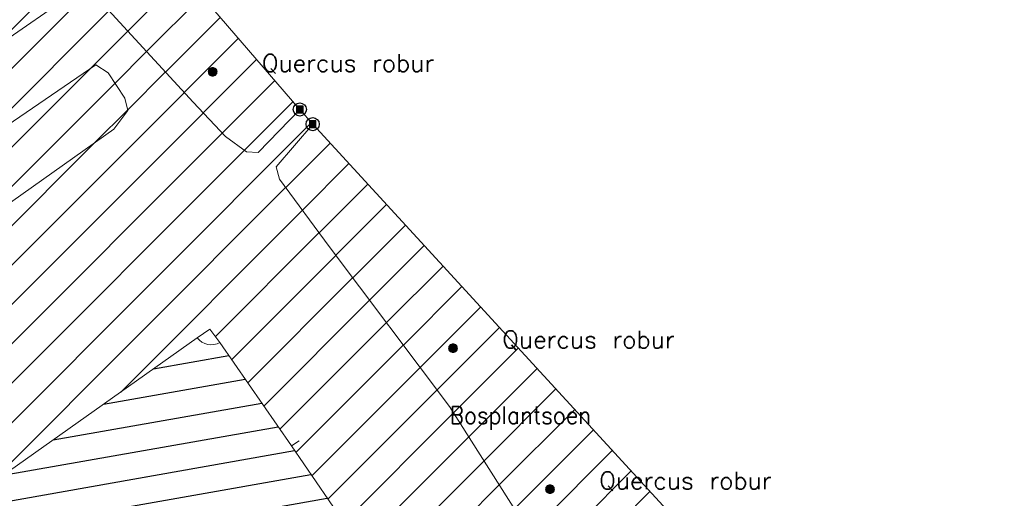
# Model space of a CAD drawing. Header units: metres. Extents: x 102852 to 107197, y 385458 to 392889.
# Tile 48 of 50: x 106936 to 106992, y 392719 to 392746. Entities that reach past the tile are written whole.
import ezdxf
from ezdxf.enums import TextEntityAlignment as Align

# ---------------------------------------------------------------- set-up
doc = ezdxf.new("R2010")
doc.units = ezdxf.units.M
doc.linetypes.add('KG-PERCEEL', pattern=[19, 5.5, -2, -2, 5.5, -2, -2])
for name, color, linetype, lineweight in [('0-BEPLANTING', 14, 'Continuous', 30), ('0-GRAS OM SPORTVELDEN', 2, 'Continuous', 30), ('0-GRAS SPORTVELDEN', 3, 'Continuous', 30), ('_alg-maatvoering', 7, 'Continuous', 0), ('B-WE-GR-STRUIK-G', 90, 'Continuous', 13), ('B-WE-IE-MEUBILAIR_WEGMEUBILAIR-S', 7, 'Continuous', 30), ('B-WE-KG-GRENS_PERCEEL-GV', 150, 'KG-PERCEEL', 13), ('B-WE-VW-MARKERING_LANGS_STREEP_DOORGETROKKEN-G', 7, 'Continuous', 13), ('Bomen', 84, 'Continuous', 0), ('Boomsoort', 10, 'Continuous', 0), ('N-WE-IE-TERREINAFSCHEIDING_KUNSTMATIG_HEKWERK-G', 6, 'Continuous', 0), ('X-XX-AL-VERWIJZING-S', 7, 'Continuous', 30)]:
    doc.layers.add(name, color=color, linetype=linetype, lineweight=lineweight)
doc.styles.add('NLCS-ISO', font='NLCS-ISO.ttf')
doc.styles.add('Style-STANDARD', font='STANDARD.shx')
doc.styles.add('Style-txt', font='txt.shx')
pattern_1 = [(44.99999999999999, (0, 0), (-1.122532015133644, 1.122532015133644), [])]

# ---------------------------------------------------------------- blocks, each defined once
blk = doc.blocks.new('kadata_3')
at = {"layer": 'B-WE-KG-GRENS_PERCEEL-GV'}
blk.add_3dface([(106826.084, 392669.005), (106946.81, 392753.143), (106922.864, 392780.471), (106802.244, 392696.909)], dxfattribs=at)
blk = doc.blocks.new('SIE-WEG_PAAL_VAST_8')
blk.add_hatch(color=256).paths.add_polyline_path([(-0.3745020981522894, -0.3737700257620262), (-0.3745020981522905, 0.373734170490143), (0.3730020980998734, 0.373734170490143), (0.3730020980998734, -0.3737700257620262)])
blk.add_circle((0.0004999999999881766, 1.195175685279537e-05), 0.75)
blk.add_3dface([(0.3730020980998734, 0.373734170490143), (-0.37450209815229, 0.373734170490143), (-0.37450209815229, -0.3737700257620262), (0.3730020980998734, -0.3737700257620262)])
at = {"style": 'NLCS-ISO'}
blk.add_attdef('TYPE', (0, 0), '', height=1.75, dxfattribs=at)
blk = doc.blocks.new('MPOLYGON_88')
at = {"layer": 'Bomen', "flags": 128}
for points in [[(106966.1083283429, 392719.4980902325), (106966.103524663, 392719.449317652), (106966.603524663, 392719.449317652)], [(106966.103524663, 392719.449317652), (106966.1083283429, 392719.4005450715), (106966.5987209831, 392719.4005450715)], [(106966.103524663, 392719.449317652), (106966.603524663, 392719.449317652), (106966.5987209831, 392719.4005450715)], [(106966.1225547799, 392719.5449885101), (106966.1083283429, 392719.4980902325), (106966.5987209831, 392719.4980902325)], [(106966.1083283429, 392719.4980902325), (106966.5987209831, 392719.4980902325), (106966.603524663, 392719.449317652)], [(106966.1083283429, 392719.4005450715), (106966.1225547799, 392719.3536467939), (106966.5844945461, 392719.3536467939)], [(106966.1083283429, 392719.4005450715), (106966.5987209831, 392719.4005450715), (106966.5844945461, 392719.3536467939)], [(106966.1456572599, 392719.5882102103), (106966.1225547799, 392719.5449885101), (106966.5844945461, 392719.5449885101)], [(106966.1225547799, 392719.5449885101), (106966.5844945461, 392719.5449885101), (106966.5987209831, 392719.4980902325)], [(106966.1225547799, 392719.3536467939), (106966.1456572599, 392719.3104250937), (106966.5613920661, 392719.3104250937)], [(106966.1225547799, 392719.3536467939), (106966.5844945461, 392719.3536467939), (106966.5613920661, 392719.3104250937)], [(106966.1767479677, 392719.6260943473), (106966.1456572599, 392719.5882102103), (106966.5613920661, 392719.5882102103)], [(106966.1456572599, 392719.5882102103), (106966.5613920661, 392719.5882102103), (106966.5844945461, 392719.5449885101)], [(106966.1456572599, 392719.3104250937), (106966.1767479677, 392719.2725409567), (106966.5303013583, 392719.2725409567)], [(106966.1456572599, 392719.3104250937), (106966.5613920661, 392719.3104250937), (106966.5303013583, 392719.2725409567)], [(106966.2146321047, 392719.657185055), (106966.1767479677, 392719.6260943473), (106966.5303013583, 392719.6260943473)], [(106966.1767479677, 392719.6260943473), (106966.5303013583, 392719.6260943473), (106966.5613920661, 392719.5882102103)], [(106966.1767479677, 392719.2725409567), (106966.2146321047, 392719.2414502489), (106966.4924172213, 392719.2414502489)], [(106966.1767479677, 392719.2725409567), (106966.5303013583, 392719.2725409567), (106966.4924172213, 392719.2414502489)], [(106966.2578538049, 392719.6802875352), (106966.2146321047, 392719.657185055), (106966.4924172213, 392719.657185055)], [(106966.2146321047, 392719.657185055), (106966.4924172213, 392719.657185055), (106966.5303013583, 392719.6260943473)], [(106966.2146321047, 392719.2414502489), (106966.2578538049, 392719.2183477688), (106966.4491955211, 392719.2183477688)], [(106966.2146321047, 392719.2414502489), (106966.4924172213, 392719.2414502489), (106966.4491955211, 392719.2183477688)], [(106966.3047520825, 392719.6945139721), (106966.2578538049, 392719.6802875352), (106966.4491955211, 392719.6802875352)], [(106966.2578538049, 392719.6802875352), (106966.4491955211, 392719.6802875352), (106966.4924172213, 392719.657185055)], [(106966.2578538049, 392719.2183477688), (106966.3047520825, 392719.2041213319), (106966.4022972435, 392719.2041213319)], [(106966.2578538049, 392719.2183477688), (106966.4491955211, 392719.2183477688), (106966.4022972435, 392719.2041213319)], [(106966.353524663, 392719.699317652), (106966.3047520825, 392719.6945139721), (106966.4022972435, 392719.6945139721)], [(106966.3047520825, 392719.6945139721), (106966.4022972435, 392719.6945139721), (106966.4491955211, 392719.6802875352)], [(106966.3047520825, 392719.2041213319), (106966.4022972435, 392719.2041213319), (106966.353524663, 392719.199317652)]]:
    blk.add_lwpolyline(points, close=True, dxfattribs=at)
at = {"layer": 'Bomen', "color": 74, "true_color": 0x55aa00, "flags": 128}
for points in [[(106966.103524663, 392719.449317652), (106966.1083283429, 392719.4980902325)], [(106966.1083283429, 392719.4005450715), (106966.103524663, 392719.449317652)], [(106966.1083283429, 392719.4980902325), (106966.1225547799, 392719.5449885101)], [(106966.1225547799, 392719.3536467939), (106966.1083283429, 392719.4005450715)], [(106966.1225547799, 392719.5449885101), (106966.1456572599, 392719.5882102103)], [(106966.1456572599, 392719.3104250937), (106966.1225547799, 392719.3536467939)], [(106966.1456572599, 392719.5882102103), (106966.1767479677, 392719.6260943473)], [(106966.1767479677, 392719.2725409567), (106966.1456572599, 392719.3104250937)], [(106966.1767479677, 392719.6260943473), (106966.2146321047, 392719.657185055)], [(106966.2146321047, 392719.2414502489), (106966.1767479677, 392719.2725409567)], [(106966.2146321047, 392719.657185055), (106966.2578538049, 392719.6802875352)], [(106966.2578538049, 392719.2183477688), (106966.2146321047, 392719.2414502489)], [(106966.2578538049, 392719.6802875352), (106966.3047520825, 392719.6945139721)], [(106966.3047520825, 392719.2041213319), (106966.2578538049, 392719.2183477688)], [(106966.3047520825, 392719.6945139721), (106966.353524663, 392719.699317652)], [(106966.353524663, 392719.199317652), (106966.3047520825, 392719.2041213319)], [(106966.353524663, 392719.699317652), (106966.4022972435, 392719.6945139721)], [(106966.4022972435, 392719.2041213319), (106966.353524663, 392719.199317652)], [(106966.4022972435, 392719.6945139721), (106966.4491955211, 392719.6802875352)], [(106966.4491955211, 392719.2183477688), (106966.4022972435, 392719.2041213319)], [(106966.4491955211, 392719.6802875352), (106966.4924172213, 392719.657185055)], [(106966.4924172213, 392719.2414502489), (106966.4491955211, 392719.2183477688)], [(106966.4924172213, 392719.657185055), (106966.5303013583, 392719.6260943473)], [(106966.5303013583, 392719.2725409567), (106966.4924172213, 392719.2414502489)], [(106966.5303013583, 392719.6260943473), (106966.5613920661, 392719.5882102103)], [(106966.5613920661, 392719.3104250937), (106966.5303013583, 392719.2725409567)], [(106966.5613920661, 392719.5882102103), (106966.5844945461, 392719.5449885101)], [(106966.5844945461, 392719.3536467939), (106966.5613920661, 392719.3104250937)], [(106966.5844945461, 392719.5449885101), (106966.5987209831, 392719.4980902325)], [(106966.5987209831, 392719.4005450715), (106966.5844945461, 392719.3536467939)], [(106966.5987209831, 392719.4980902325), (106966.603524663, 392719.449317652)], [(106966.603524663, 392719.449317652), (106966.5987209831, 392719.4005450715)]]:
    blk.add_lwpolyline(points, dxfattribs=at)
at = {"layer": 'Bomen'}
for points in [[(106966.1083283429, 392719.4980902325), (106966.103524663, 392719.449317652), (106966.603524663, 392719.449317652)], [(106966.1225547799, 392719.5449885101), (106966.1083283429, 392719.4980902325), (106966.5987209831, 392719.4980902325)], [(106966.1083283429, 392719.4980902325), (106966.5987209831, 392719.4980902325), (106966.603524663, 392719.449317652)], [(106966.1456572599, 392719.5882102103), (106966.1225547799, 392719.5449885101), (106966.5844945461, 392719.5449885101)], [(106966.1225547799, 392719.5449885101), (106966.5844945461, 392719.5449885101), (106966.5987209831, 392719.4980902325)], [(106966.1767479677, 392719.6260943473), (106966.1456572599, 392719.5882102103), (106966.5613920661, 392719.5882102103)], [(106966.1456572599, 392719.5882102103), (106966.5613920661, 392719.5882102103), (106966.5844945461, 392719.5449885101)], [(106966.2146321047, 392719.657185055), (106966.1767479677, 392719.6260943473), (106966.5303013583, 392719.6260943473)], [(106966.1767479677, 392719.6260943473), (106966.5303013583, 392719.6260943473), (106966.5613920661, 392719.5882102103)], [(106966.2578538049, 392719.6802875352), (106966.2146321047, 392719.657185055), (106966.4924172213, 392719.657185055)], [(106966.2146321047, 392719.657185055), (106966.4924172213, 392719.657185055), (106966.5303013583, 392719.6260943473)], [(106966.3047520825, 392719.6945139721), (106966.2578538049, 392719.6802875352), (106966.4491955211, 392719.6802875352)], [(106966.2578538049, 392719.6802875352), (106966.4491955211, 392719.6802875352), (106966.4924172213, 392719.657185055)], [(106966.353524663, 392719.699317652), (106966.3047520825, 392719.6945139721), (106966.4022972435, 392719.6945139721)], [(106966.3047520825, 392719.6945139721), (106966.4022972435, 392719.6945139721), (106966.4491955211, 392719.6802875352)]]:
    blk.add_solid(points, dxfattribs=at)
at = {"layer": 'Bomen', "extrusion": (0, 0, -1)}
for points in [[(-106966.103524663, 392719.449317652), (-106966.1083283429, 392719.4005450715), (-106966.5987209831, 392719.4005450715)], [(-106966.103524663, 392719.449317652), (-106966.603524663, 392719.449317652), (-106966.5987209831, 392719.4005450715)], [(-106966.1083283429, 392719.4005450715), (-106966.1225547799, 392719.3536467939), (-106966.5844945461, 392719.3536467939)], [(-106966.1083283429, 392719.4005450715), (-106966.5987209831, 392719.4005450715), (-106966.5844945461, 392719.3536467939)], [(-106966.1225547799, 392719.3536467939), (-106966.1456572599, 392719.3104250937), (-106966.5613920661, 392719.3104250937)], [(-106966.1225547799, 392719.3536467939), (-106966.5844945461, 392719.3536467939), (-106966.5613920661, 392719.3104250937)], [(-106966.1456572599, 392719.3104250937), (-106966.1767479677, 392719.2725409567), (-106966.5303013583, 392719.2725409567)], [(-106966.1456572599, 392719.3104250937), (-106966.5613920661, 392719.3104250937), (-106966.5303013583, 392719.2725409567)], [(-106966.1767479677, 392719.2725409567), (-106966.2146321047, 392719.2414502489), (-106966.4924172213, 392719.2414502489)], [(-106966.1767479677, 392719.2725409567), (-106966.5303013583, 392719.2725409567), (-106966.4924172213, 392719.2414502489)], [(-106966.2146321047, 392719.2414502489), (-106966.2578538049, 392719.2183477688), (-106966.4491955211, 392719.2183477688)], [(-106966.2146321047, 392719.2414502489), (-106966.4924172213, 392719.2414502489), (-106966.4491955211, 392719.2183477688)], [(-106966.2578538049, 392719.2183477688), (-106966.3047520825, 392719.2041213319), (-106966.4022972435, 392719.2041213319)], [(-106966.2578538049, 392719.2183477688), (-106966.4491955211, 392719.2183477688), (-106966.4022972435, 392719.2041213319)], [(-106966.3047520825, 392719.2041213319), (-106966.4022972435, 392719.2041213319), (-106966.353524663, 392719.199317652)]]:
    blk.add_solid(points, dxfattribs=at)
blk = doc.blocks.new('MPOLYGON_175')
at = {"layer": 'Bomen', "flags": 128}
for points in [[(106960.6049252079, 392727.6416052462), (106960.5818227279, 392727.5983835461), (106961.0437624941, 392727.5983835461)], [(106960.6360159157, 392727.6794893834), (106960.6049252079, 392727.6416052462), (106961.0206600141, 392727.6416052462)], [(106960.6049252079, 392727.6416052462), (106961.0206600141, 392727.6416052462), (106961.0437624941, 392727.5983835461)], [(106960.6739000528, 392727.7105800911), (106960.6360159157, 392727.6794893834), (106960.9895693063, 392727.6794893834)], [(106960.6360159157, 392727.6794893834), (106960.9895693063, 392727.6794893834), (106961.0206600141, 392727.6416052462)], [(106960.7171217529, 392727.7336825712), (106960.6739000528, 392727.7105800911), (106960.9516851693, 392727.7105800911)], [(106960.6739000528, 392727.7105800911), (106960.9516851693, 392727.7105800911), (106960.9895693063, 392727.6794893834)], [(106960.7640200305, 392727.7479090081), (106960.7171217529, 392727.7336825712), (106960.9084634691, 392727.7336825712)], [(106960.7171217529, 392727.7336825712), (106960.9084634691, 392727.7336825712), (106960.9516851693, 392727.7105800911)], [(106960.812792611, 392727.7527126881), (106960.7640200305, 392727.7479090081), (106960.8615651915, 392727.7479090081)], [(106960.7640200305, 392727.7479090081), (106960.8615651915, 392727.7479090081), (106960.9084634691, 392727.7336825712)], [(106960.5675962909, 392727.5514852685), (106960.562792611, 392727.5027126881), (106961.062792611, 392727.5027126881)], [(106960.562792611, 392727.5027126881), (106960.5675962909, 392727.4539401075), (106961.0579889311, 392727.4539401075)], [(106960.562792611, 392727.5027126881), (106961.062792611, 392727.5027126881), (106961.0579889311, 392727.4539401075)], [(106960.5818227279, 392727.5983835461), (106960.5675962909, 392727.5514852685), (106961.0579889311, 392727.5514852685)], [(106960.5675962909, 392727.5514852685), (106961.0579889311, 392727.5514852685), (106961.062792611, 392727.5027126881)], [(106960.5675962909, 392727.4539401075), (106960.5818227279, 392727.4070418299), (106961.0437624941, 392727.4070418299)], [(106960.5675962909, 392727.4539401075), (106961.0579889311, 392727.4539401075), (106961.0437624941, 392727.4070418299)], [(106960.5818227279, 392727.5983835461), (106961.0437624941, 392727.5983835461), (106961.0579889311, 392727.5514852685)], [(106960.5818227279, 392727.4070418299), (106960.6049252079, 392727.3638201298), (106961.0206600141, 392727.3638201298)], [(106960.5818227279, 392727.4070418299), (106961.0437624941, 392727.4070418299), (106961.0206600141, 392727.3638201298)], [(106960.6049252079, 392727.3638201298), (106960.6360159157, 392727.3259359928), (106960.9895693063, 392727.3259359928)], [(106960.6049252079, 392727.3638201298), (106961.0206600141, 392727.3638201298), (106960.9895693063, 392727.3259359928)], [(106960.6360159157, 392727.3259359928), (106960.6739000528, 392727.294845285), (106960.9516851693, 392727.294845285)], [(106960.6360159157, 392727.3259359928), (106960.9895693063, 392727.3259359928), (106960.9516851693, 392727.294845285)], [(106960.6739000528, 392727.294845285), (106960.7171217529, 392727.2717428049), (106960.9084634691, 392727.2717428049)], [(106960.6739000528, 392727.294845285), (106960.9516851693, 392727.294845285), (106960.9084634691, 392727.2717428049)], [(106960.7171217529, 392727.2717428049), (106960.7640200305, 392727.2575163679), (106960.8615651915, 392727.2575163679)], [(106960.7171217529, 392727.2717428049), (106960.9084634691, 392727.2717428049), (106960.8615651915, 392727.2575163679)], [(106960.7640200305, 392727.2575163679), (106960.8615651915, 392727.2575163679), (106960.812792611, 392727.2527126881)]]:
    blk.add_lwpolyline(points, close=True, dxfattribs=at)
at = {"layer": 'Bomen', "color": 74, "true_color": 0x55aa00, "flags": 128}
for points in [[(106960.5818227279, 392727.5983835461), (106960.6049252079, 392727.6416052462)], [(106960.6049252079, 392727.6416052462), (106960.6360159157, 392727.6794893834)], [(106960.6360159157, 392727.6794893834), (106960.6739000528, 392727.7105800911)], [(106960.6739000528, 392727.7105800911), (106960.7171217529, 392727.7336825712)], [(106960.7171217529, 392727.7336825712), (106960.7640200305, 392727.7479090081)], [(106960.7640200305, 392727.7479090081), (106960.812792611, 392727.7527126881)], [(106960.812792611, 392727.7527126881), (106960.8615651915, 392727.7479090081)], [(106960.8615651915, 392727.7479090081), (106960.9084634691, 392727.7336825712)], [(106960.9084634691, 392727.7336825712), (106960.9516851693, 392727.7105800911)], [(106960.9516851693, 392727.7105800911), (106960.9895693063, 392727.6794893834)], [(106960.9895693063, 392727.6794893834), (106961.0206600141, 392727.6416052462)], [(106961.0206600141, 392727.6416052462), (106961.0437624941, 392727.5983835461)], [(106960.562792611, 392727.5027126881), (106960.5675962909, 392727.5514852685)], [(106960.5675962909, 392727.4539401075), (106960.562792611, 392727.5027126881)], [(106960.5675962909, 392727.5514852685), (106960.5818227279, 392727.5983835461)], [(106960.5818227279, 392727.4070418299), (106960.5675962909, 392727.4539401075)], [(106960.6049252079, 392727.3638201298), (106960.5818227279, 392727.4070418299)], [(106960.6360159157, 392727.3259359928), (106960.6049252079, 392727.3638201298)], [(106960.6739000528, 392727.294845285), (106960.6360159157, 392727.3259359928)], [(106960.7171217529, 392727.2717428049), (106960.6739000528, 392727.294845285)], [(106960.7640200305, 392727.2575163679), (106960.7171217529, 392727.2717428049)], [(106960.812792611, 392727.2527126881), (106960.7640200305, 392727.2575163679)], [(106960.8615651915, 392727.2575163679), (106960.812792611, 392727.2527126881)], [(106960.9084634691, 392727.2717428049), (106960.8615651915, 392727.2575163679)], [(106960.9516851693, 392727.294845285), (106960.9084634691, 392727.2717428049)], [(106960.9895693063, 392727.3259359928), (106960.9516851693, 392727.294845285)], [(106961.0206600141, 392727.3638201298), (106960.9895693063, 392727.3259359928)], [(106961.0437624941, 392727.4070418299), (106961.0206600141, 392727.3638201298)], [(106961.0437624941, 392727.5983835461), (106961.0579889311, 392727.5514852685)], [(106961.0579889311, 392727.4539401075), (106961.0437624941, 392727.4070418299)], [(106961.0579889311, 392727.5514852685), (106961.062792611, 392727.5027126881)], [(106961.062792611, 392727.5027126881), (106961.0579889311, 392727.4539401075)]]:
    blk.add_lwpolyline(points, dxfattribs=at)
at = {"layer": 'Bomen'}
for points in [[(106960.6049252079, 392727.6416052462), (106960.5818227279, 392727.5983835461), (106961.0437624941, 392727.5983835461)], [(106960.6360159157, 392727.6794893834), (106960.6049252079, 392727.6416052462), (106961.0206600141, 392727.6416052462)], [(106960.6049252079, 392727.6416052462), (106961.0206600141, 392727.6416052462), (106961.0437624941, 392727.5983835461)], [(106960.6739000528, 392727.7105800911), (106960.6360159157, 392727.6794893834), (106960.9895693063, 392727.6794893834)], [(106960.6360159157, 392727.6794893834), (106960.9895693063, 392727.6794893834), (106961.0206600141, 392727.6416052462)], [(106960.7171217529, 392727.7336825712), (106960.6739000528, 392727.7105800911), (106960.9516851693, 392727.7105800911)], [(106960.6739000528, 392727.7105800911), (106960.9516851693, 392727.7105800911), (106960.9895693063, 392727.6794893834)], [(106960.7640200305, 392727.7479090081), (106960.7171217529, 392727.7336825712), (106960.9084634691, 392727.7336825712)], [(106960.7171217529, 392727.7336825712), (106960.9084634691, 392727.7336825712), (106960.9516851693, 392727.7105800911)], [(106960.812792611, 392727.7527126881), (106960.7640200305, 392727.7479090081), (106960.8615651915, 392727.7479090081)], [(106960.7640200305, 392727.7479090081), (106960.8615651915, 392727.7479090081), (106960.9084634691, 392727.7336825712)], [(106960.5675962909, 392727.5514852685), (106960.562792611, 392727.5027126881), (106961.062792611, 392727.5027126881)], [(106960.5818227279, 392727.5983835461), (106960.5675962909, 392727.5514852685), (106961.0579889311, 392727.5514852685)], [(106960.5675962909, 392727.5514852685), (106961.0579889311, 392727.5514852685), (106961.062792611, 392727.5027126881)], [(106960.5818227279, 392727.5983835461), (106961.0437624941, 392727.5983835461), (106961.0579889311, 392727.5514852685)]]:
    blk.add_solid(points, dxfattribs=at)
at = {"layer": 'Bomen', "extrusion": (0, 0, -1)}
for points in [[(-106960.562792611, 392727.5027126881), (-106960.5675962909, 392727.4539401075), (-106961.0579889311, 392727.4539401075)], [(-106960.562792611, 392727.5027126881), (-106961.062792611, 392727.5027126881), (-106961.0579889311, 392727.4539401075)], [(-106960.5675962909, 392727.4539401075), (-106960.5818227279, 392727.4070418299), (-106961.0437624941, 392727.4070418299)], [(-106960.5675962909, 392727.4539401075), (-106961.0579889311, 392727.4539401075), (-106961.0437624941, 392727.4070418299)], [(-106960.5818227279, 392727.4070418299), (-106960.6049252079, 392727.3638201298), (-106961.0206600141, 392727.3638201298)], [(-106960.5818227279, 392727.4070418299), (-106961.0437624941, 392727.4070418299), (-106961.0206600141, 392727.3638201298)], [(-106960.6049252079, 392727.3638201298), (-106960.6360159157, 392727.3259359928), (-106960.9895693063, 392727.3259359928)], [(-106960.6049252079, 392727.3638201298), (-106961.0206600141, 392727.3638201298), (-106960.9895693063, 392727.3259359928)], [(-106960.6360159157, 392727.3259359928), (-106960.6739000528, 392727.294845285), (-106960.9516851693, 392727.294845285)], [(-106960.6360159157, 392727.3259359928), (-106960.9895693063, 392727.3259359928), (-106960.9516851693, 392727.294845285)], [(-106960.6739000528, 392727.294845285), (-106960.7171217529, 392727.2717428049), (-106960.9084634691, 392727.2717428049)], [(-106960.6739000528, 392727.294845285), (-106960.9516851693, 392727.294845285), (-106960.9084634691, 392727.2717428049)], [(-106960.7171217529, 392727.2717428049), (-106960.7640200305, 392727.2575163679), (-106960.8615651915, 392727.2575163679)], [(-106960.7171217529, 392727.2717428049), (-106960.9084634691, 392727.2717428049), (-106960.8615651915, 392727.2575163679)], [(-106960.7640200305, 392727.2575163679), (-106960.8615651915, 392727.2575163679), (-106960.812792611, 392727.2527126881)]]:
    blk.add_solid(points, dxfattribs=at)
blk = doc.blocks.new('MPOLYGON_176')
at = {"layer": 'Bomen', "flags": 128}
for points in [[(106946.8449078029, 392743.3908304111), (106946.8306813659, 392743.3439321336), (106947.3210740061, 392743.3439321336)], [(106946.8680102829, 392743.4340521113), (106946.8449078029, 392743.3908304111), (106947.3068475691, 392743.3908304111)], [(106946.8449078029, 392743.3908304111), (106947.3068475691, 392743.3908304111), (106947.3210740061, 392743.3439321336)], [(106946.8991009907, 392743.4719362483), (106946.8680102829, 392743.4340521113), (106947.2837450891, 392743.4340521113)], [(106946.8680102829, 392743.4340521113), (106947.2837450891, 392743.4340521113), (106947.3068475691, 392743.3908304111)], [(106946.9369851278, 392743.5030269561), (106946.8991009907, 392743.4719362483), (106947.2526543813, 392743.4719362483)], [(106946.8991009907, 392743.4719362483), (106947.2526543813, 392743.4719362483), (106947.2837450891, 392743.4340521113)], [(106946.9802068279, 392743.5261294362), (106946.9369851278, 392743.5030269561), (106947.2147702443, 392743.5030269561)], [(106946.9369851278, 392743.5030269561), (106947.2147702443, 392743.5030269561), (106947.2526543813, 392743.4719362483)], [(106947.0271051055, 392743.5403558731), (106946.9802068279, 392743.5261294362), (106947.1715485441, 392743.5261294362)], [(106946.9802068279, 392743.5261294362), (106947.1715485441, 392743.5261294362), (106947.2147702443, 392743.5030269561)], [(106947.075877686, 392743.545159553), (106947.0271051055, 392743.5403558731), (106947.1246502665, 392743.5403558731)], [(106947.0271051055, 392743.5403558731), (106947.1246502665, 392743.5403558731), (106947.1715485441, 392743.5261294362)], [(106946.8306813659, 392743.3439321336), (106946.825877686, 392743.295159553), (106947.325877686, 392743.295159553)], [(106946.825877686, 392743.295159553), (106946.8306813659, 392743.2463869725), (106947.3210740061, 392743.2463869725)], [(106946.825877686, 392743.295159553), (106947.325877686, 392743.295159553), (106947.3210740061, 392743.2463869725)], [(106946.8306813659, 392743.3439321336), (106947.3210740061, 392743.3439321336), (106947.325877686, 392743.295159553)], [(106946.8306813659, 392743.2463869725), (106946.8449078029, 392743.1994886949), (106947.3068475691, 392743.1994886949)], [(106946.8306813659, 392743.2463869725), (106947.3210740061, 392743.2463869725), (106947.3068475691, 392743.1994886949)], [(106946.8449078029, 392743.1994886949), (106946.8680102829, 392743.1562669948), (106947.2837450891, 392743.1562669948)], [(106946.8449078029, 392743.1994886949), (106947.3068475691, 392743.1994886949), (106947.2837450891, 392743.1562669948)], [(106946.8680102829, 392743.1562669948), (106946.8991009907, 392743.1183828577), (106947.2526543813, 392743.1183828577)], [(106946.8680102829, 392743.1562669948), (106947.2837450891, 392743.1562669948), (106947.2526543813, 392743.1183828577)], [(106946.8991009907, 392743.1183828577), (106946.9369851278, 392743.08729215), (106947.2147702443, 392743.08729215)], [(106946.8991009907, 392743.1183828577), (106947.2526543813, 392743.1183828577), (106947.2147702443, 392743.08729215)], [(106946.9369851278, 392743.08729215), (106946.9802068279, 392743.0641896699), (106947.1715485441, 392743.0641896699)], [(106946.9369851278, 392743.08729215), (106947.2147702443, 392743.08729215), (106947.1715485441, 392743.0641896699)], [(106946.9802068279, 392743.0641896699), (106947.0271051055, 392743.0499632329), (106947.1246502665, 392743.0499632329)], [(106946.9802068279, 392743.0641896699), (106947.1715485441, 392743.0641896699), (106947.1246502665, 392743.0499632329)], [(106947.0271051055, 392743.0499632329), (106947.1246502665, 392743.0499632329), (106947.075877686, 392743.045159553)]]:
    blk.add_lwpolyline(points, close=True, dxfattribs=at)
at = {"layer": 'Bomen', "color": 74, "true_color": 0x55aa00, "flags": 128}
for points in [[(106946.8306813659, 392743.3439321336), (106946.8449078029, 392743.3908304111)], [(106946.8449078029, 392743.3908304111), (106946.8680102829, 392743.4340521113)], [(106946.8680102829, 392743.4340521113), (106946.8991009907, 392743.4719362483)], [(106946.8991009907, 392743.4719362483), (106946.9369851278, 392743.5030269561)], [(106946.9369851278, 392743.5030269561), (106946.9802068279, 392743.5261294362)], [(106946.9802068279, 392743.5261294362), (106947.0271051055, 392743.5403558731)], [(106947.0271051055, 392743.5403558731), (106947.075877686, 392743.545159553)], [(106947.075877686, 392743.545159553), (106947.1246502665, 392743.5403558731)], [(106947.1246502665, 392743.5403558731), (106947.1715485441, 392743.5261294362)], [(106947.1715485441, 392743.5261294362), (106947.2147702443, 392743.5030269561)], [(106947.2147702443, 392743.5030269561), (106947.2526543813, 392743.4719362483)], [(106947.2526543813, 392743.4719362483), (106947.2837450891, 392743.4340521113)], [(106947.2837450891, 392743.4340521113), (106947.3068475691, 392743.3908304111)], [(106947.3068475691, 392743.3908304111), (106947.3210740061, 392743.3439321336)], [(106946.825877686, 392743.295159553), (106946.8306813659, 392743.3439321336)], [(106946.8306813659, 392743.2463869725), (106946.825877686, 392743.295159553)], [(106946.8449078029, 392743.1994886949), (106946.8306813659, 392743.2463869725)], [(106946.8680102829, 392743.1562669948), (106946.8449078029, 392743.1994886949)], [(106946.8991009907, 392743.1183828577), (106946.8680102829, 392743.1562669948)], [(106946.9369851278, 392743.08729215), (106946.8991009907, 392743.1183828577)], [(106946.9802068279, 392743.0641896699), (106946.9369851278, 392743.08729215)], [(106947.0271051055, 392743.0499632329), (106946.9802068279, 392743.0641896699)], [(106947.075877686, 392743.045159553), (106947.0271051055, 392743.0499632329)], [(106947.1246502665, 392743.0499632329), (106947.075877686, 392743.045159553)], [(106947.1715485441, 392743.0641896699), (106947.1246502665, 392743.0499632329)], [(106947.2147702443, 392743.08729215), (106947.1715485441, 392743.0641896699)], [(106947.2526543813, 392743.1183828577), (106947.2147702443, 392743.08729215)], [(106947.2837450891, 392743.1562669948), (106947.2526543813, 392743.1183828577)], [(106947.3068475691, 392743.1994886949), (106947.2837450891, 392743.1562669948)], [(106947.3210740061, 392743.2463869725), (106947.3068475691, 392743.1994886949)], [(106947.3210740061, 392743.3439321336), (106947.325877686, 392743.295159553)], [(106947.325877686, 392743.295159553), (106947.3210740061, 392743.2463869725)]]:
    blk.add_lwpolyline(points, dxfattribs=at)
at = {"layer": 'Bomen'}
for points in [[(106946.8449078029, 392743.3908304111), (106946.8306813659, 392743.3439321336), (106947.3210740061, 392743.3439321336)], [(106946.8680102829, 392743.4340521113), (106946.8449078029, 392743.3908304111), (106947.3068475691, 392743.3908304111)], [(106946.8449078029, 392743.3908304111), (106947.3068475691, 392743.3908304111), (106947.3210740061, 392743.3439321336)], [(106946.8991009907, 392743.4719362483), (106946.8680102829, 392743.4340521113), (106947.2837450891, 392743.4340521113)], [(106946.8680102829, 392743.4340521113), (106947.2837450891, 392743.4340521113), (106947.3068475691, 392743.3908304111)], [(106946.9369851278, 392743.5030269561), (106946.8991009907, 392743.4719362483), (106947.2526543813, 392743.4719362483)], [(106946.8991009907, 392743.4719362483), (106947.2526543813, 392743.4719362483), (106947.2837450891, 392743.4340521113)], [(106946.9802068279, 392743.5261294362), (106946.9369851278, 392743.5030269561), (106947.2147702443, 392743.5030269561)], [(106946.9369851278, 392743.5030269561), (106947.2147702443, 392743.5030269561), (106947.2526543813, 392743.4719362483)], [(106947.0271051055, 392743.5403558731), (106946.9802068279, 392743.5261294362), (106947.1715485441, 392743.5261294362)], [(106946.9802068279, 392743.5261294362), (106947.1715485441, 392743.5261294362), (106947.2147702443, 392743.5030269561)], [(106947.075877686, 392743.545159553), (106947.0271051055, 392743.5403558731), (106947.1246502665, 392743.5403558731)], [(106947.0271051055, 392743.5403558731), (106947.1246502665, 392743.5403558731), (106947.1715485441, 392743.5261294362)], [(106946.8306813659, 392743.3439321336), (106946.825877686, 392743.295159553), (106947.325877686, 392743.295159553)], [(106946.8306813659, 392743.3439321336), (106947.3210740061, 392743.3439321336), (106947.325877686, 392743.295159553)]]:
    blk.add_solid(points, dxfattribs=at)
at = {"layer": 'Bomen', "extrusion": (0, 0, -1)}
for points in [[(-106946.825877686, 392743.295159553), (-106946.8306813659, 392743.2463869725), (-106947.3210740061, 392743.2463869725)], [(-106946.825877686, 392743.295159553), (-106947.325877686, 392743.295159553), (-106947.3210740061, 392743.2463869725)], [(-106946.8306813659, 392743.2463869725), (-106946.8449078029, 392743.1994886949), (-106947.3068475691, 392743.1994886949)], [(-106946.8306813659, 392743.2463869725), (-106947.3210740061, 392743.2463869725), (-106947.3068475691, 392743.1994886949)], [(-106946.8449078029, 392743.1994886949), (-106946.8680102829, 392743.1562669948), (-106947.2837450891, 392743.1562669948)], [(-106946.8449078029, 392743.1994886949), (-106947.3068475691, 392743.1994886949), (-106947.2837450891, 392743.1562669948)], [(-106946.8680102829, 392743.1562669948), (-106946.8991009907, 392743.1183828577), (-106947.2526543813, 392743.1183828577)], [(-106946.8680102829, 392743.1562669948), (-106947.2837450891, 392743.1562669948), (-106947.2526543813, 392743.1183828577)], [(-106946.8991009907, 392743.1183828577), (-106946.9369851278, 392743.08729215), (-106947.2147702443, 392743.08729215)], [(-106946.8991009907, 392743.1183828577), (-106947.2526543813, 392743.1183828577), (-106947.2147702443, 392743.08729215)], [(-106946.9369851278, 392743.08729215), (-106946.9802068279, 392743.0641896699), (-106947.1715485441, 392743.0641896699)], [(-106946.9369851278, 392743.08729215), (-106947.2147702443, 392743.08729215), (-106947.1715485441, 392743.0641896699)], [(-106946.9802068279, 392743.0641896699), (-106947.0271051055, 392743.0499632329), (-106947.1246502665, 392743.0499632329)], [(-106946.9802068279, 392743.0641896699), (-106947.1715485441, 392743.0641896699), (-106947.1246502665, 392743.0499632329)], [(-106947.0271051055, 392743.0499632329), (-106947.1246502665, 392743.0499632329), (-106947.075877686, 392743.045159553)]]:
    blk.add_solid(points, dxfattribs=at)

msp = doc.modelspace()

# ---------------------------------------------------------------- hatches: boundary and pattern name
at = {"layer": '0-BEPLANTING'}
h = msp.add_hatch(dxfattribs=at)
h.set_pattern_fill('ANSI31', color=256, scale=0.1, pattern_type=2)
h.set_pattern_definition(pattern_1)
h.paths.add_polyline_path([(106916.0950000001, 392783.357), (106899.7610000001, 392802.7640000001), (106896.0337725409, 392800.0744886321), (106911.0730000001, 392782.281), (106929.3340000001, 392760.667), (106935.3710000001, 392753.077), (106945.9550000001, 392741.548), (106947.8090000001, 392739.592), (106949.0050000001, 392738.728), (106949.6770000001, 392738.674), (106952.0548094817, 392741.1411824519), (106951.9944356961, 392741.199), (106933.9940000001, 392762.036)])
h = msp.add_hatch(dxfattribs=at)
h.set_pattern_fill('ANSI31', color=256, scale=0.1, pattern_type=2)
h.set_pattern_definition(pattern_1)
h.paths.add_polyline_path([(106904.2420000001, 392713.433), (106928.5630000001, 392730.904), (106941.4380000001, 392740.017), (106942.2380000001, 392741.084), (106942.0630000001, 392741.784), (106941.1020000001, 392743.239), (106940.3950000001, 392743.697), (106926.2700000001, 392734.038), (106902.1070000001, 392717.638), (106878.3880000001, 392700.536), (106868.5250000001, 392693.7260000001), (106868.2350000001, 392692.682), (106868.6860000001, 392691.643), (106869.4590000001, 392690.839), (106870.3810000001, 392690.747), (106871.3140000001, 392691.154), (106880.8360000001, 392697.784)])
h = msp.add_hatch(dxfattribs=at)
h.set_pattern_fill('ANSI31', color=256, scale=0.1, pattern_type=2)
h.set_pattern_definition(pattern_1)
h.paths.add_polyline_path([(106998.5813495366, 392690.4633148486), (106952.7928141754, 392740.3012115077), (106950.7050000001, 392737.868), (106950.8890000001, 392737.153), (106953.7330000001, 392733.32), (106960.6150000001, 392724.181), (106965.2440000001, 392716.882), (106979.3720000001, 392695.915), (106984.0660000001, 392688.126), (106988.4450000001, 392681.751), (106990.9710000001, 392678.2), (106991.8710000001, 392676.707), (106992.1860000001, 392675.379), (106991.6680000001, 392674.672), (106991.4450000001, 392674.63), (106989.2610000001, 392673.028), (106972.9770000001, 392660.91), (106962.4690000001, 392653.065), (106949.3200000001, 392643.306), (106936.2220000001, 392633.828), (106916.6200000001, 392620.133), (106907.1820000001, 392613.538), (106903.8030000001, 392610.925), (106902.9570000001, 392609.757), (106903.0380000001, 392608.434), (106904.5900000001, 392606.996), (106936.5880000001, 392630.547), (106990.0170000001, 392669.794), (107005.2920000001, 392680.831)])
at = {"layer": '0-GRAS OM SPORTVELDEN', "ltscale": 0.2}
h = msp.add_hatch(dxfattribs=at)
h.set_pattern_fill('ANSI31', color=256, scale=0.1, pattern_type=2)
h.set_pattern_definition(pattern_1)
h.paths.add_polyline_path([(106911.0730000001, 392782.281), (106896.0337725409, 392800.0744886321), (106891.1300000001, 392796.536), (106852.2160000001, 392768.521), (106825.6740039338, 392749.380849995), (106835.6150000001, 392736.13), (106837.2470000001, 392733.506), (106835.2820000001, 392732.719), (106837.8484382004, 392728.9735439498), (106838.3920000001, 392729.346), (106858.5136819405, 392700.3264940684), (106857.9262639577, 392699.9317730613), (106859.9010000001, 392696.993), (106863.8160000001, 392691.321), (106864.3840000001, 392691.523), (106865.1560000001, 392691.094), (106868.3268587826, 392692.4703785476), (106868.2350000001, 392692.682), (106868.5250000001, 392693.7260000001), (106878.3880000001, 392700.536), (106902.1070000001, 392717.638), (106926.2700000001, 392734.038), (106940.3950000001, 392743.697), (106941.1020000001, 392743.239), (106942.8930977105, 392744.8832864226), (106935.3710000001, 392753.077), (106929.3340000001, 392760.667)])
h.paths.add_polyline_path([(106935.4840000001, 392742.376), (106867.8830000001, 392694.771), (106850.6570000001, 392718.505), (106846.2580000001, 392724.478), (106829.2520000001, 392747.882), (106896.2290000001, 392796.619), (106913.4460000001, 392772.79), (106917.7790000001, 392766.761)], flags=17)
h.paths.add_polyline_path([(106915.9910000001, 392711.663), (106912.8360000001, 392709.472), (106913.7520000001, 392708.191), (106916.8940000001, 392710.37)], flags=17)
h = msp.add_hatch(dxfattribs=at)
h.set_pattern_fill('ANSI31', color=256, scale=0.1, pattern_type=2)
h.set_pattern_definition(pattern_1)
h.paths.add_polyline_path([(106915.9910000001, 392711.663), (106912.8360000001, 392709.472), (106913.7520000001, 392708.191), (106916.8940000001, 392710.37)], flags=17)
h.paths.add_polyline_path([(106904.2420000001, 392713.433), (106928.5630000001, 392730.904), (106941.4380000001, 392740.017), (106942.2380000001, 392741.084), (106942.0630000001, 392741.784), (106941.1020000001, 392743.239), (106942.8930977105, 392744.8832864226), (106947.8090000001, 392739.592), (106949.0050000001, 392738.728), (106949.6770000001, 392738.674), (106952.0546250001, 392741.1409910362), (106952.7926250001, 392740.3009910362), (106950.7050000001, 392737.868), (106950.8890000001, 392737.153), (106960.6150000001, 392724.181), (106965.2440000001, 392716.882), (106979.3720000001, 392695.915), (106984.0660000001, 392688.126), (106988.4450000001, 392681.751), (106990.9710000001, 392678.2), (106991.8710000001, 392676.707), (106992.1860000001, 392675.379), (106991.6680000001, 392674.672), (106991.4450000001, 392674.63), (106972.9770000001, 392660.91), (106949.3200000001, 392643.306), (106936.2220000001, 392633.828), (106916.6200000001, 392620.133), (106907.1820000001, 392613.538), (106903.8030000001, 392610.925), (106902.9570000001, 392609.757), (106903.0380000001, 392608.434), (106904.5900000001, 392606.996), (106903.7430670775, 392606.2494936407), (106901.6570000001, 392607.873), (106899.0260000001, 392609.273), (106900.3900000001, 392610.717), (106900.7830000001, 392611.7420000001), (106900.4750000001, 392612.814), (106888.6390000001, 392629.244), (106873.3030000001, 392650.891), (106862.0560000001, 392668.176), (106860.8330000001, 392669.697), (106867.5710000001, 392672.46), (106868.0450000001, 392671.747), (106868.0290000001, 392671.798), (106872.1650000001, 392665.951), (106874.4860000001, 392662.618), (106881.0370000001, 392653.349), (106891.8350000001, 392638.1660000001), (106898.3750000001, 392628.896), (106900.3260000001, 392626.126), (106904.5950000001, 392620.108), (106905.1790000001, 392619.306), (106905.8470000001, 392619.796), (106944.2070000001, 392647.482), (106982.4940000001, 392675), (106983.3190000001, 392675.6280000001), (106982.8370000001, 392676.321), (106978.3010000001, 392682.919), (106976.7080000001, 392685.186), (106970.4520000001, 392694.274), (106959.9080000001, 392709.732), (106953.6900000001, 392718.849), (106951.5750000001, 392721.924), (106947.4960000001, 392727.823), (106946.9190000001, 392728.588), (106946.1950000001, 392728.097), (106907.0660000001, 392700.407), (106912.8360000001, 392709.472)])
at = {"layer": '0-GRAS SPORTVELDEN'}
h = msp.add_hatch(dxfattribs=at)
h.set_pattern_fill('HATCH', color=256, scale=0.1, style=0, pattern_type=2)
h.set_pattern_definition([(9.999999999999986, (106897.6626717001, 392680.1335936), (-0.2604722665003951, 1.477211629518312), [])])
h.paths.add_polyline_path([(106907.0660000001, 392700.407), (106868.3490000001, 392673.0790000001), (106868.0290000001, 392671.798), (106872.1650000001, 392665.951), (106874.4860000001, 392662.618), (106881.0370000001, 392653.349), (106884.3700000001, 392648.777), (106888.6520000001, 392642.676), (106891.8350000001, 392638.1660000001), (106898.3750000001, 392628.896), (106900.3260000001, 392626.126), (106904.5950000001, 392620.108), (106905.8470000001, 392619.796), (106944.2070000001, 392647.482), (106982.4940000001, 392675), (106982.8370000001, 392676.321), (106978.3010000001, 392682.919), (106976.7080000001, 392685.186), (106970.4520000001, 392694.274), (106967.1510000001, 392699.111), (106962.9610000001, 392705.261), (106959.9080000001, 392709.732), (106953.6900000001, 392718.849), (106951.5750000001, 392721.924), (106947.4960000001, 392727.823), (106946.1950000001, 392728.097)])

# ---------------------------------------------------------------- linework, layer by layer
at = {"layer": 'B-WE-GR-STRUIK-G', "flags": 128}
for points in [[(106952.0546250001, 392741.1409910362), (106949.6770000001, 392738.674), (106949.0050000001, 392738.728), (106947.8090000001, 392739.592), (106945.9550000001, 392741.548), (106935.3710000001, 392753.077), (106929.3340000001, 392760.667), (106911.0730000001, 392782.281), (106896.0337725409, 392800.0744886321)], [(106952.7926250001, 392740.3009910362), (106950.7050000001, 392737.868), (106950.8890000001, 392737.153), (106953.7330000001, 392733.32), (106960.6150000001, 392724.181), (106965.2440000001, 392716.882), (106979.3720000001, 392695.915), (106984.0660000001, 392688.126), (106988.4450000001, 392681.751), (106990.9710000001, 392678.2), (106991.8710000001, 392676.707), (106992.1860000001, 392675.379), (106991.6680000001, 392674.672), (106991.4450000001, 392674.63), (106989.2610000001, 392673.028), (106972.9770000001, 392660.91)]]:
    msp.add_lwpolyline(points, dxfattribs=at)
msp.add_lwpolyline([(106941.4380000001, 392740.017), (106942.2380000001, 392741.084), (106942.0630000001, 392741.784), (106941.1020000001, 392743.239), (106940.3950000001, 392743.697), (106926.2700000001, 392734.038), (106902.1070000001, 392717.638), (106878.3880000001, 392700.536), (106868.5250000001, 392693.7260000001), (106868.2350000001, 392692.682), (106868.6860000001, 392691.643), (106869.4590000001, 392690.839), (106870.3810000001, 392690.747), (106871.3140000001, 392691.154), (106880.8360000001, 392697.784), (106904.2420000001, 392713.433), (106928.5630000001, 392730.904)], close=True, dxfattribs=at)
at = {"layer": 'B-WE-VW-MARKERING_LANGS_STREEP_DOORGETROKKEN-G', "flags": 128}
for points in [[(106874.4860000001, 392662.618), (106872.1650000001, 392665.951), (106868.0290000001, 392671.798), (106868.0450000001, 392671.747), (106867.5710000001, 392672.46), (106868.3490000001, 392673.0790000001), (106907.0660000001, 392700.407), (106946.1950000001, 392728.097), (106946.9190000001, 392728.588), (106947.4960000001, 392727.823), (106951.5750000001, 392721.924), (106953.6900000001, 392718.849), (106959.9080000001, 392709.732), (106962.9610000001, 392705.261), (106967.1510000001, 392699.111), (106970.4520000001, 392694.274), (106976.7080000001, 392685.186), (106978.3010000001, 392682.919), (106982.8370000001, 392676.321), (106983.3190000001, 392675.6280000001), (106982.4940000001, 392675), (106944.2070000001, 392647.482)], [(106951.5750000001, 392721.924), (106952.0260000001, 392722.221)]]:
    msp.add_lwpolyline(points, dxfattribs=at)
at = {"layer": 'B-WE-VW-MARKERING_LANGS_STREEP_DOORGETROKKEN-G'}
msp.add_arc((106947.0105186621, 392728.7435375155), 1.040711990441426, 218.4071358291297, 297.8066701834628, dxfattribs=at)
at = {"layer": 'N-WE-IE-TERREINAFSCHEIDING_KUNSTMATIG_HEKWERK-G', "flags": 128}
for points in [[(106951.9944356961, 392741.199), (106933.9940000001, 392762.036), (106916.0950000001, 392783.357), (106899.7610000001, 392802.7640000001), (106891.1300000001, 392796.536), (106852.2160000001, 392768.521), (106820.5204729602, 392745.6644996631)], [(106952.0550000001, 392741.141), (106952.7930000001, 392740.301)], [(106952.7928141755, 392740.3012115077), (106998.5813495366, 392690.4633148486), (107005.2920000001, 392680.831), (106990.0170000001, 392669.794), (106936.5880000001, 392630.547), (106904.5900000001, 392606.996)]]:
    msp.add_lwpolyline(points, dxfattribs=at)

# ---------------------------------------------------------------- block references
at = {"layer": 'B-WE-IE-MEUBILAIR_WEGMEUBILAIR-S', "xscale": 0.5, "yscale": 0.5, "zscale": 0.5, "rotation": 360}
for p in [(106952.0550000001, 392741.141), (106952.7930000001, 392740.301)]:
    msp.add_blockref('SIE-WEG_PAAL_VAST_8', p, dxfattribs=at)
at = {"layer": 'Bomen', "rotation": 360}
for name in ['MPOLYGON_176', 'MPOLYGON_175', 'MPOLYGON_88']:
    msp.add_blockref(name, (0, 0, 0.1341), dxfattribs=at)
at = {"layer": 'X-XX-AL-VERWIJZING-S', "rotation": 360}
msp.add_blockref('kadata_3', (1.192092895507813e-11, -2.919785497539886e-27), dxfattribs=at)

# ---------------------------------------------------------------- texts
at = {"layer": '_alg-maatvoering', "style": 'Style-STANDARD'}
msp.add_text('Bosplantsoen', height=1, dxfattribs=at).set_placement((106960.6182863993, 392724.1758180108), align=Align.TOP_LEFT)
at = {"layer": 'Boomsoort', "color": 7, "style": 'Style-txt'}
for p in [(106959.7425443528, 392743.295159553, 0.1341), (106973.4794592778, 392727.5027126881, 0.1341), (106979.0201913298, 392719.449317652, 0.1341)]:
    msp.add_text('Quercus robur', height=1, dxfattribs=at).set_placement(p, align=Align.RIGHT)

doc.saveas('drawing.dxf')
